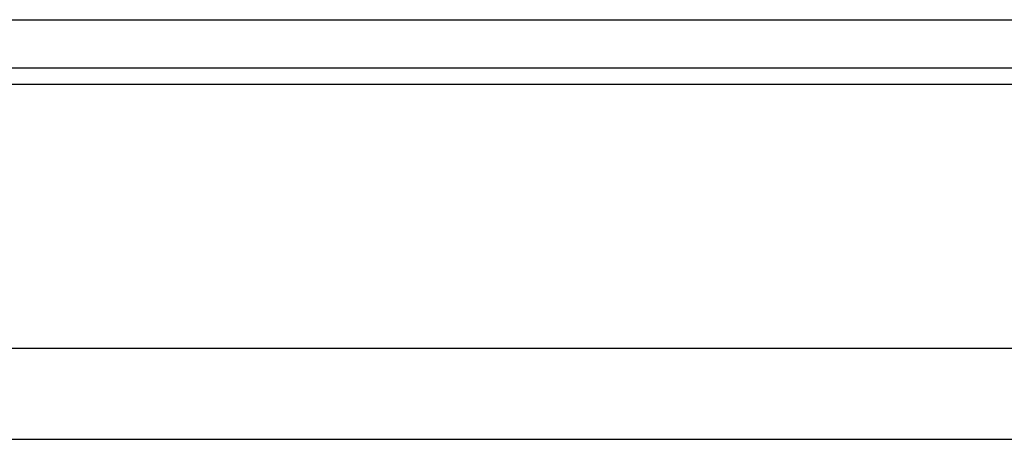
# Model space of a CAD drawing. Header units: millimetres. Extents: x 760 to 1019, y 225 to 309.
# Tile 23 of 56: x 949.22 to 960.03, y 238.47 to 243.07. Entities that reach past the tile are written whole.
import ezdxf

# ---------------------------------------------------------------- set-up
doc = ezdxf.new("R2010")
doc.units = ezdxf.units.MM
doc.header["$LTSCALE"] = 0.15
doc.layers.add('OUT', color=3, linetype='CONTINUOUS')

msp = doc.modelspace()

# ---------------------------------------------------------------- linework, layer by layer
at = {"layer": 'OUT', "color": 0}
for p, q in [((941.057, 243.071), (968.857, 243.071)), ((888.677, 242.544), (1018.957, 242.544)), ((888.672, 242.364), (1018.957, 242.364)), ((888.109, 239.471), (1018.957, 239.471)), ((853.957, 238.471), (1018.957, 238.471))]:
    msp.add_line(p, q, dxfattribs=at)

doc.saveas('drawing.dxf')
